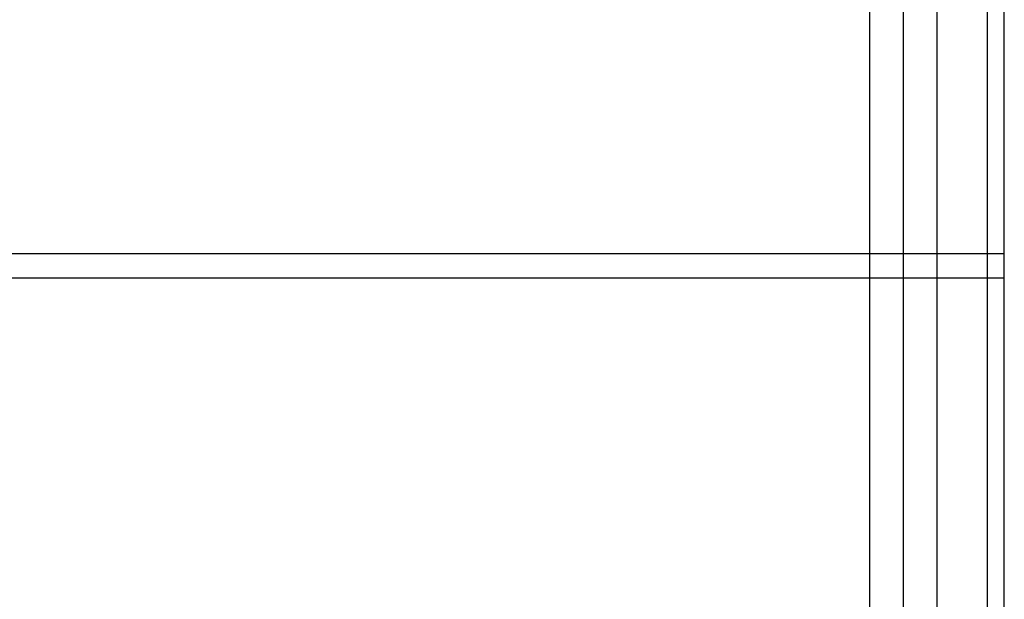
# Model space of a CAD drawing. Header units: millimetres. Extents: x 802 to 9345, y -804 to 1180.
# Tile 38 of 189: x 1790 to 1819, y -546 to -529. Entities that reach past the tile are written whole.
import ezdxf

# ---------------------------------------------------------------- set-up
doc = ezdxf.new("R2010")
doc.units = ezdxf.units.MM
doc.header["$LTSCALE"] = 30.734
doc.layers.get('0').update_dxf_attribs({"linetype": 'CONTINUOUS'})

msp = doc.modelspace()

# ---------------------------------------------------------------- linework, layer by layer
at = {"linetype": 'Continuous'}
for p, q in [((1816.209, -494.57), (1816.209, -555.436)), ((1815.209, -495.87), (1815.209, -553.857)), ((1817.209, -495.87), (1817.209, -553.857)), ((1818.709, -553.936), (1818.709, -495.87)), ((1819.209, -553.936), (1819.209, -495.87)), ((1739.209, -536.07), (1819.209, -536.07)), ((1819.209, -553.936), (1819.209, -536.07)), ((1819.209, -536.809), (1739.209, -536.809))]:
    msp.add_line(p, q, dxfattribs=at)

doc.saveas('drawing.dxf')
